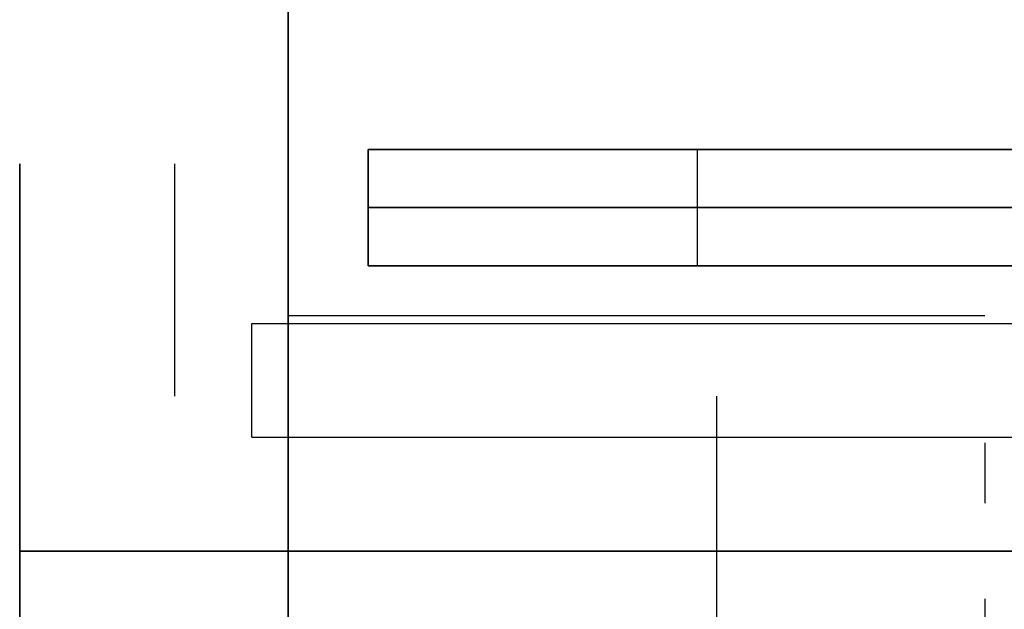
# Model space of a CAD drawing. Header units: millimetres. Extents: x -98 to 98, y -98 to 139.
# Tile 7 of 20: x -98 to -85, y 85 to 93. Entities that reach past the tile are written whole.
import ezdxf

# ---------------------------------------------------------------- set-up
doc = ezdxf.new("R2010")
doc.units = ezdxf.units.MM
doc.header["$MEASUREMENT"] = 0
doc.layers.add('Predefinito', color=5, linetype='Continuous')

# ---------------------------------------------------------------- blocks, each defined once
blk = doc.blocks.new('(#5995) Part5')
at = {"layer": 'Predefinito', "color": 9, "extrusion": (0, 1, 0)}
for points in [[(0, 7), (0.242, 6.996), (0.483, 6.983), (0.724, 6.962), (0.964, 6.933), (1.202, 6.896), (1.44, 6.85), (1.675, 6.797), (1.909, 6.735), (2.14, 6.665), (2.369, 6.587), (2.595, 6.501), (2.818, 6.408), (3.037, 6.307), (3.253, 6.198), (3.465, 6.082), (3.673, 5.959), (3.876, 5.829), (4.075, 5.691), (4.269, 5.547), (4.458, 5.397), (4.642, 5.24), (4.82, 5.076), (4.992, 4.907), (5.159, 4.732), (5.319, 4.551), (5.473, 4.364), (5.62, 4.173), (5.761, 3.976), (5.895, 3.775), (6.022, 3.57), (6.141, 3.36), (6.253, 3.146), (6.358, 2.928), (6.456, 2.707), (6.545, 2.482), (6.627, 2.255), (6.701, 2.025), (6.767, 1.792), (6.824, 1.558), (6.874, 1.321), (6.916, 1.083), (6.949, 0.844), (6.974, 0.603), (6.991, 0.362), (6.999, 0.121), (6.999, -0.121), (6.991, -0.362), (6.974, -0.603), (6.949, -0.844), (6.916, -1.083), (6.874, -1.321), (6.824, -1.558), (6.767, -1.792), (6.701, -2.025), (6.627, -2.255), (6.545, -2.482), (6.456, -2.707), (6.358, -2.928), (6.253, -3.146), (6.141, -3.36), (6.022, -3.57), (5.895, -3.775), (5.761, -3.976), (5.62, -4.173), (5.473, -4.364), (5.319, -4.551), (5.159, -4.732), (4.992, -4.907), (4.82, -5.076), (4.642, -5.24), (4.458, -5.397), (4.269, -5.547), (4.075, -5.691), (3.876, -5.829), (3.673, -5.959), (3.465, -6.082), (3.253, -6.198), (3.037, -6.307), (2.818, -6.408), (2.595, -6.501), (2.369, -6.587), (2.14, -6.665), (1.909, -6.735), (1.675, -6.797), (1.44, -6.85), (1.202, -6.896), (0.964, -6.933), (0.724, -6.962), (0.483, -6.983), (0.242, -6.996), (0, -7)], [(0, 3.1), (0.107, 3.098), (0.214, 3.093), (0.32, 3.083), (0.427, 3.07), (0.532, 3.054), (0.638, 3.034), (0.742, 3.01), (0.845, 2.983), (0.948, 2.952), (1.049, 2.917), (1.149, 2.879), (1.248, 2.838), (1.345, 2.793), (1.441, 2.745), (1.535, 2.694), (1.627, 2.639), (1.717, 2.581), (1.805, 2.52), (1.891, 2.457), (1.974, 2.39), (2.056, 2.32), (2.135, 2.248), (2.211, 2.173), (2.285, 2.095), (2.356, 2.015), (2.424, 1.933), (2.489, 1.848), (2.551, 1.761), (2.611, 1.672), (2.667, 1.581), (2.72, 1.488), (2.769, 1.393), (2.816, 1.297), (2.859, 1.199), (2.899, 1.099), (2.935, 0.999), (2.967, 0.897), (2.997, 0.794), (3.022, 0.69), (3.044, 0.585), (3.063, 0.48), (3.077, 0.374), (3.088, 0.267), (3.096, 0.16), (3.1, 0.054), (3.1, -0.054), (3.096, -0.16), (3.088, -0.267), (3.077, -0.374), (3.063, -0.48), (3.044, -0.585), (3.022, -0.69), (2.997, -0.794), (2.967, -0.897), (2.935, -0.999), (2.899, -1.099), (2.859, -1.199), (2.816, -1.297), (2.769, -1.393), (2.72, -1.488), (2.667, -1.581), (2.611, -1.672), (2.551, -1.761), (2.489, -1.848), (2.424, -1.933), (2.356, -2.015), (2.285, -2.095), (2.211, -2.173), (2.135, -2.248), (2.056, -2.32), (1.974, -2.39), (1.891, -2.457), (1.805, -2.52), (1.717, -2.581), (1.627, -2.639), (1.535, -2.694), (1.441, -2.745), (1.345, -2.793), (1.248, -2.838), (1.149, -2.879), (1.049, -2.917), (0.948, -2.952), (0.845, -2.983), (0.742, -3.01), (0.638, -3.034), (0.532, -3.054), (0.427, -3.07), (0.32, -3.083), (0.214, -3.093), (0.107, -3.098), (0, -3.1)], [(0, -7), (-0.242, -6.996), (-0.483, -6.983), (-0.724, -6.962), (-0.964, -6.933), (-1.202, -6.896), (-1.44, -6.85), (-1.675, -6.797), (-1.909, -6.735), (-2.14, -6.665), (-2.369, -6.587), (-2.595, -6.501), (-2.818, -6.408), (-3.037, -6.307), (-3.253, -6.198), (-3.465, -6.082), (-3.673, -5.959), (-3.876, -5.829), (-4.075, -5.691), (-4.269, -5.547), (-4.458, -5.397), (-4.642, -5.24), (-4.82, -5.076), (-4.992, -4.907), (-5.159, -4.732), (-5.319, -4.551), (-5.473, -4.364), (-5.62, -4.173), (-5.761, -3.976), (-5.895, -3.775), (-6.022, -3.57), (-6.141, -3.36), (-6.253, -3.146), (-6.358, -2.928), (-6.456, -2.707), (-6.545, -2.482), (-6.627, -2.255), (-6.701, -2.025), (-6.767, -1.792), (-6.824, -1.558), (-6.874, -1.321), (-6.916, -1.083), (-6.949, -0.844), (-6.974, -0.603), (-6.991, -0.362), (-6.999, -0.121), (-6.999, 0.121), (-6.991, 0.362), (-6.974, 0.603), (-6.949, 0.844), (-6.916, 1.083), (-6.874, 1.321), (-6.824, 1.558), (-6.767, 1.792), (-6.701, 2.025), (-6.627, 2.255), (-6.545, 2.482), (-6.456, 2.707), (-6.358, 2.928), (-6.253, 3.146), (-6.141, 3.36), (-6.022, 3.57), (-5.895, 3.775), (-5.761, 3.976), (-5.62, 4.173), (-5.473, 4.364), (-5.319, 4.551), (-5.159, 4.732), (-4.992, 4.907), (-4.82, 5.076), (-4.642, 5.24), (-4.458, 5.397), (-4.269, 5.547), (-4.075, 5.691), (-3.876, 5.829), (-3.673, 5.959), (-3.465, 6.082), (-3.253, 6.198), (-3.037, 6.307), (-2.818, 6.408), (-2.595, 6.501), (-2.369, 6.587), (-2.14, 6.665), (-1.909, 6.735), (-1.675, 6.797), (-1.44, 6.85), (-1.202, 6.896), (-0.964, 6.933), (-0.724, 6.962), (-0.483, 6.983), (-0.242, 6.996), (0, 7)], [(0, -3.1), (-0.107, -3.098), (-0.214, -3.093), (-0.32, -3.083), (-0.427, -3.07), (-0.532, -3.054), (-0.638, -3.034), (-0.742, -3.01), (-0.845, -2.983), (-0.948, -2.952), (-1.049, -2.917), (-1.149, -2.879), (-1.248, -2.838), (-1.345, -2.793), (-1.441, -2.745), (-1.535, -2.694), (-1.627, -2.639), (-1.717, -2.581), (-1.805, -2.52), (-1.891, -2.457), (-1.974, -2.39), (-2.056, -2.32), (-2.135, -2.248), (-2.211, -2.173), (-2.285, -2.095), (-2.356, -2.015), (-2.424, -1.933), (-2.489, -1.848), (-2.551, -1.761), (-2.611, -1.672), (-2.667, -1.581), (-2.72, -1.488), (-2.769, -1.393), (-2.816, -1.297), (-2.859, -1.199), (-2.899, -1.099), (-2.935, -0.999), (-2.967, -0.897), (-2.997, -0.794), (-3.022, -0.69), (-3.044, -0.585), (-3.063, -0.48), (-3.077, -0.374), (-3.088, -0.267), (-3.096, -0.16), (-3.1, -0.054), (-3.1, 0.054), (-3.096, 0.16), (-3.088, 0.267), (-3.077, 0.374), (-3.063, 0.48), (-3.044, 0.585), (-3.022, 0.69), (-2.997, 0.794), (-2.967, 0.897), (-2.935, 0.999), (-2.899, 1.099), (-2.859, 1.199), (-2.816, 1.297), (-2.769, 1.393), (-2.72, 1.488), (-2.667, 1.581), (-2.611, 1.672), (-2.551, 1.761), (-2.489, 1.848), (-2.424, 1.933), (-2.356, 2.015), (-2.285, 2.095), (-2.211, 2.173), (-2.135, 2.248), (-2.056, 2.32), (-1.974, 2.39), (-1.891, 2.457), (-1.805, 2.52), (-1.717, 2.581), (-1.627, 2.639), (-1.535, 2.694), (-1.441, 2.745), (-1.345, 2.793), (-1.248, 2.838), (-1.149, 2.879), (-1.049, 2.917), (-0.948, 2.952), (-0.845, 2.983), (-0.742, 3.01), (-0.638, 3.034), (-0.532, 3.054), (-0.427, 3.07), (-0.32, 3.083), (-0.214, 3.093), (-0.107, 3.098), (0, 3.1)], [(0, 7), (0.242, 6.996), (0.483, 6.983), (0.724, 6.962), (0.964, 6.933), (1.202, 6.896), (1.44, 6.85), (1.675, 6.797), (1.909, 6.735), (2.14, 6.665), (2.369, 6.587), (2.595, 6.501), (2.818, 6.408), (3.037, 6.307), (3.253, 6.198), (3.465, 6.082), (3.673, 5.959), (3.876, 5.829), (4.075, 5.691), (4.269, 5.547), (4.458, 5.397), (4.642, 5.24), (4.82, 5.076), (4.992, 4.907), (5.159, 4.732), (5.319, 4.551), (5.473, 4.364), (5.62, 4.173), (5.761, 3.976), (5.895, 3.775), (6.022, 3.57), (6.141, 3.36), (6.253, 3.146), (6.358, 2.928), (6.456, 2.707), (6.545, 2.482), (6.627, 2.255), (6.701, 2.025), (6.767, 1.792), (6.824, 1.558), (6.874, 1.321), (6.916, 1.083), (6.949, 0.844), (6.974, 0.603), (6.991, 0.362), (6.999, 0.121), (6.999, -0.121), (6.991, -0.362), (6.974, -0.603), (6.949, -0.844), (6.916, -1.083), (6.874, -1.321), (6.824, -1.558), (6.767, -1.792), (6.701, -2.025), (6.627, -2.255), (6.545, -2.482), (6.456, -2.707), (6.358, -2.928), (6.253, -3.146), (6.141, -3.36), (6.022, -3.57), (5.895, -3.775), (5.761, -3.976), (5.62, -4.173), (5.473, -4.364), (5.319, -4.551), (5.159, -4.732), (4.992, -4.907), (4.82, -5.076), (4.642, -5.24), (4.458, -5.397), (4.269, -5.547), (4.075, -5.691), (3.876, -5.829), (3.673, -5.959), (3.465, -6.082), (3.253, -6.198), (3.037, -6.307), (2.818, -6.408), (2.595, -6.501), (2.369, -6.587), (2.14, -6.665), (1.909, -6.735), (1.675, -6.797), (1.44, -6.85), (1.202, -6.896), (0.964, -6.933), (0.724, -6.962), (0.483, -6.983), (0.242, -6.996), (0, -7)], [(0, 3.1), (0.107, 3.098), (0.214, 3.093), (0.32, 3.083), (0.427, 3.07), (0.532, 3.054), (0.638, 3.034), (0.742, 3.01), (0.845, 2.983), (0.948, 2.952), (1.049, 2.917), (1.149, 2.879), (1.248, 2.838), (1.345, 2.793), (1.441, 2.745), (1.535, 2.694), (1.627, 2.639), (1.717, 2.581), (1.805, 2.52), (1.891, 2.457), (1.974, 2.39), (2.056, 2.32), (2.135, 2.248), (2.211, 2.173), (2.285, 2.095), (2.356, 2.015), (2.424, 1.933), (2.489, 1.848), (2.551, 1.761), (2.611, 1.672), (2.667, 1.581), (2.72, 1.488), (2.769, 1.393), (2.816, 1.297), (2.859, 1.199), (2.899, 1.099), (2.935, 0.999), (2.967, 0.897), (2.997, 0.794), (3.022, 0.69), (3.044, 0.585), (3.063, 0.48), (3.077, 0.374), (3.088, 0.267), (3.096, 0.16), (3.1, 0.054), (3.1, -0.054), (3.096, -0.16), (3.088, -0.267), (3.077, -0.374), (3.063, -0.48), (3.044, -0.585), (3.022, -0.69), (2.997, -0.794), (2.967, -0.897), (2.935, -0.999), (2.899, -1.099), (2.859, -1.199), (2.816, -1.297), (2.769, -1.393), (2.72, -1.488), (2.667, -1.581), (2.611, -1.672), (2.551, -1.761), (2.489, -1.848), (2.424, -1.933), (2.356, -2.015), (2.285, -2.095), (2.211, -2.173), (2.135, -2.248), (2.056, -2.32), (1.974, -2.39), (1.891, -2.457), (1.805, -2.52), (1.717, -2.581), (1.627, -2.639), (1.535, -2.694), (1.441, -2.745), (1.345, -2.793), (1.248, -2.838), (1.149, -2.879), (1.049, -2.917), (0.948, -2.952), (0.845, -2.983), (0.742, -3.01), (0.638, -3.034), (0.532, -3.054), (0.427, -3.07), (0.32, -3.083), (0.214, -3.093), (0.107, -3.098), (0, -3.1)], [(0, -7), (-0.242, -6.996), (-0.483, -6.983), (-0.724, -6.962), (-0.964, -6.933), (-1.202, -6.896), (-1.44, -6.85), (-1.675, -6.797), (-1.909, -6.735), (-2.14, -6.665), (-2.369, -6.587), (-2.595, -6.501), (-2.818, -6.408), (-3.037, -6.307), (-3.253, -6.198), (-3.465, -6.082), (-3.673, -5.959), (-3.876, -5.829), (-4.075, -5.691), (-4.269, -5.547), (-4.458, -5.397), (-4.642, -5.24), (-4.82, -5.076), (-4.992, -4.907), (-5.159, -4.732), (-5.319, -4.551), (-5.473, -4.364), (-5.62, -4.173), (-5.761, -3.976), (-5.895, -3.775), (-6.022, -3.57), (-6.141, -3.36), (-6.253, -3.146), (-6.358, -2.928), (-6.456, -2.707), (-6.545, -2.482), (-6.627, -2.255), (-6.701, -2.025), (-6.767, -1.792), (-6.824, -1.558), (-6.874, -1.321), (-6.916, -1.083), (-6.949, -0.844), (-6.974, -0.603), (-6.991, -0.362), (-6.999, -0.121), (-6.999, 0.121), (-6.991, 0.362), (-6.974, 0.603), (-6.949, 0.844), (-6.916, 1.083), (-6.874, 1.321), (-6.824, 1.558), (-6.767, 1.792), (-6.701, 2.025), (-6.627, 2.255), (-6.545, 2.482), (-6.456, 2.707), (-6.358, 2.928), (-6.253, 3.146), (-6.141, 3.36), (-6.022, 3.57), (-5.895, 3.775), (-5.761, 3.976), (-5.62, 4.173), (-5.473, 4.364), (-5.319, 4.551), (-5.159, 4.732), (-4.992, 4.907), (-4.82, 5.076), (-4.642, 5.24), (-4.458, 5.397), (-4.269, 5.547), (-4.075, 5.691), (-3.876, 5.829), (-3.673, 5.959), (-3.465, 6.082), (-3.253, 6.198), (-3.037, 6.307), (-2.818, 6.408), (-2.595, 6.501), (-2.369, 6.587), (-2.14, 6.665), (-1.909, 6.735), (-1.675, 6.797), (-1.44, 6.85), (-1.202, 6.896), (-0.964, 6.933), (-0.724, 6.962), (-0.483, 6.983), (-0.242, 6.996), (0, 7)], [(0, -3.1), (-0.107, -3.098), (-0.214, -3.093), (-0.32, -3.083), (-0.427, -3.07), (-0.532, -3.054), (-0.638, -3.034), (-0.742, -3.01), (-0.845, -2.983), (-0.948, -2.952), (-1.049, -2.917), (-1.149, -2.879), (-1.248, -2.838), (-1.345, -2.793), (-1.441, -2.745), (-1.535, -2.694), (-1.627, -2.639), (-1.717, -2.581), (-1.805, -2.52), (-1.891, -2.457), (-1.974, -2.39), (-2.056, -2.32), (-2.135, -2.248), (-2.211, -2.173), (-2.285, -2.095), (-2.356, -2.015), (-2.424, -1.933), (-2.489, -1.848), (-2.551, -1.761), (-2.611, -1.672), (-2.667, -1.581), (-2.72, -1.488), (-2.769, -1.393), (-2.816, -1.297), (-2.859, -1.199), (-2.899, -1.099), (-2.935, -0.999), (-2.967, -0.897), (-2.997, -0.794), (-3.022, -0.69), (-3.044, -0.585), (-3.063, -0.48), (-3.077, -0.374), (-3.088, -0.267), (-3.096, -0.16), (-3.1, -0.054), (-3.1, 0.054), (-3.096, 0.16), (-3.088, 0.267), (-3.077, 0.374), (-3.063, 0.48), (-3.044, 0.585), (-3.022, 0.69), (-2.997, 0.794), (-2.967, 0.897), (-2.935, 0.999), (-2.899, 1.099), (-2.859, 1.199), (-2.816, 1.297), (-2.769, 1.393), (-2.72, 1.488), (-2.667, 1.581), (-2.611, 1.672), (-2.551, 1.761), (-2.489, 1.848), (-2.424, 1.933), (-2.356, 2.015), (-2.285, 2.095), (-2.211, 2.173), (-2.135, 2.248), (-2.056, 2.32), (-1.974, 2.39), (-1.891, 2.457), (-1.805, 2.52), (-1.717, 2.581), (-1.627, 2.639), (-1.535, 2.694), (-1.441, 2.745), (-1.345, 2.793), (-1.248, 2.838), (-1.149, 2.879), (-1.049, 2.917), (-0.948, 2.952), (-0.845, 2.983), (-0.742, 3.01), (-0.638, 3.034), (-0.532, 3.054), (-0.427, 3.07), (-0.32, 3.083), (-0.214, 3.093), (-0.107, 3.098), (0, 3.1)]]:
    blk.add_lwpolyline(points, dxfattribs=at)
at = {"layer": 'Predefinito', "color": 9}
for points in [[(-3.1, 9), (-3.1, 0)], [(0, 0), (0, 9)], [(0, 9), (0, 0)], [(0, 0), (0, 9)], [(-7, 0), (-3.1, 0)]]:
    blk.add_lwpolyline(points, dxfattribs=at)
at = {"layer": 'Predefinito', "color": 9, "extrusion": (1, 0, 0)}
for points in [[(9, -7), (9, -3.1)], [(9, 3.1), (9, 7)], [(0, -7), (0, -3.1)], [(0, 3.1), (0, 7)]]:
    blk.add_lwpolyline(points, dxfattribs=at)
blk = doc.blocks.new('(#1397) Part4')
at = {"layer": 'Predefinito', "color": 9, "extrusion": (1, 0, 0)}
for points in [[(0, 74.037), (0, -105.963)], [(-0.75, -105.963), (-0.75, 74.037)], [(-1.5, -105.963), (-1.5, 74.037)]]:
    blk.add_lwpolyline(points, dxfattribs=at)
at = {"layer": 'Predefinito', "color": 9}
for points in [[(-93.5, 0), (-93.5, -1.5)], [(-93.5, -1.5), (-93.5, 0)], [(-93.5, 0), (-85, 0)], [(93.5, 0), (-93.5, 0)], [(-93.5, 0), (93.5, 0)], [(-93.5, -1.5), (-93.5, 0)], [(-89.25, -1.5), (-89.25, 0)], [(-85, -0.75), (-93.5, -0.75)], [(-93.5, -0.75), (93.5, -0.75)], [(-85, -1.5), (-93.5, -1.5)], [(-93.5, -1.5), (93.5, -1.5)]]:
    blk.add_lwpolyline(points, dxfattribs=at)
blk = doc.blocks.new('(#2031) Part10')
at = {"layer": 'Predefinito', "color": 9, "extrusion": (1, 0, 0)}
for points in [[(9.5, 92.5), (9.5, -93.5)], [(9.5, -93.5), (9.5, 92.5)], [(9.5, 92.5), (9.5, -93.5)], [(5, -93.5), (5, 92.5)], [(5, -93.5), (5, 92.5)], [(0.5, -93.5), (0.5, 92.5)], [(0.5, -93.5), (0.5, 92.5)], [(0, 92.5), (0, -93.5)], [(-1, 92.5), (-1, -93.5)]]:
    blk.add_lwpolyline(points, dxfattribs=at)
blk = doc.blocks.new('(#5823) Part6')
at = {"layer": 'Predefinito', "color": 9, "extrusion": (1, 0, 0)}
for points in [[(0, -3), (0.104, -2.998), (0.207, -2.993), (0.31, -2.984), (0.413, -2.971), (0.515, -2.955), (0.617, -2.936), (0.718, -2.913), (0.818, -2.886), (0.917, -2.856), (1.015, -2.823), (1.112, -2.786), (1.208, -2.746), (1.302, -2.703), (1.394, -2.656), (1.485, -2.607), (1.574, -2.554), (1.661, -2.498), (1.747, -2.439), (1.83, -2.377), (1.911, -2.313), (1.989, -2.246), (2.066, -2.176), (2.14, -2.103), (2.211, -2.028), (2.28, -1.95), (2.345, -1.87), (2.409, -1.788), (2.469, -1.704), (2.526, -1.618), (2.581, -1.53), (2.632, -1.44), (2.68, -1.348), (2.725, -1.255), (2.767, -1.16), (2.805, -1.064), (2.84, -0.966), (2.872, -0.868), (2.9, -0.768), (2.925, -0.668), (2.946, -0.566), (2.964, -0.464), (2.978, -0.362), (2.989, -0.259), (2.996, -0.155), (3, -0.052), (3, 0.052), (2.996, 0.155), (2.989, 0.259), (2.978, 0.362), (2.964, 0.464), (2.946, 0.566), (2.925, 0.668), (2.9, 0.768), (2.872, 0.868), (2.84, 0.966), (2.805, 1.064), (2.767, 1.16), (2.725, 1.255), (2.68, 1.348), (2.632, 1.44), (2.581, 1.53), (2.526, 1.618), (2.469, 1.704), (2.409, 1.788), (2.345, 1.87), (2.28, 1.95), (2.211, 2.028), (2.14, 2.103), (2.066, 2.176), (1.989, 2.246), (1.911, 2.313), (1.83, 2.377), (1.747, 2.439), (1.661, 2.498), (1.574, 2.554), (1.485, 2.607), (1.394, 2.656), (1.302, 2.703), (1.208, 2.746), (1.112, 2.786), (1.015, 2.823), (0.917, 2.856), (0.818, 2.886), (0.718, 2.913), (0.617, 2.936), (0.515, 2.955), (0.413, 2.971), (0.31, 2.984), (0.207, 2.993), (0.104, 2.998), (0, 3)], [(0, 1.5), (0.033, 1.5), (0.067, 1.499), (0.101, 1.497), (0.135, 1.494), (0.169, 1.49), (0.204, 1.486), (0.238, 1.481), (0.273, 1.475), (0.308, 1.468), (0.343, 1.46), (0.378, 1.452), (0.413, 1.442), (0.448, 1.432), (0.483, 1.42), (0.517, 1.408), (0.552, 1.395), (0.587, 1.381), (0.621, 1.365), (0.655, 1.349), (0.689, 1.332), (0.722, 1.315), (0.756, 1.296), (0.788, 1.276), (0.821, 1.255), (0.853, 1.234), (0.884, 1.212), (0.915, 1.189), (0.945, 1.165), (0.975, 1.14), (1.004, 1.114), (1.033, 1.088), (1.061, 1.061), (1.088, 1.033), (1.114, 1.004), (1.14, 0.975), (1.165, 0.945), (1.189, 0.915), (1.212, 0.884), (1.234, 0.853), (1.255, 0.821), (1.276, 0.788), (1.296, 0.756), (1.315, 0.722), (1.332, 0.689), (1.349, 0.655), (1.365, 0.621), (1.381, 0.587), (1.395, 0.552), (1.408, 0.517), (1.42, 0.483), (1.432, 0.448), (1.442, 0.413), (1.452, 0.378), (1.46, 0.343), (1.468, 0.308), (1.475, 0.273), (1.481, 0.238), (1.486, 0.204), (1.49, 0.169), (1.494, 0.135), (1.497, 0.101), (1.499, 0.067), (1.5, 0.033), (1.5, 0), (1.5, -0.033), (1.499, -0.067), (1.497, -0.101), (1.494, -0.135), (1.49, -0.169), (1.486, -0.204), (1.481, -0.238), (1.475, -0.273), (1.468, -0.308), (1.46, -0.343), (1.452, -0.378), (1.442, -0.413), (1.432, -0.448), (1.42, -0.483), (1.408, -0.517), (1.395, -0.552), (1.381, -0.587), (1.365, -0.621), (1.349, -0.655), (1.332, -0.689), (1.315, -0.722), (1.296, -0.756), (1.276, -0.788), (1.255, -0.821), (1.234, -0.853), (1.212, -0.884), (1.189, -0.915), (1.165, -0.945), (1.14, -0.975), (1.114, -1.004), (1.088, -1.033), (1.061, -1.061), (1.033, -1.088), (1.004, -1.114), (0.975, -1.14), (0.945, -1.165), (0.915, -1.189), (0.884, -1.212), (0.853, -1.234), (0.821, -1.255), (0.788, -1.276), (0.756, -1.296), (0.722, -1.315), (0.689, -1.332), (0.655, -1.349), (0.621, -1.365), (0.587, -1.381), (0.552, -1.395), (0.517, -1.408), (0.483, -1.42), (0.448, -1.432), (0.413, -1.442), (0.378, -1.452), (0.343, -1.46), (0.308, -1.468), (0.273, -1.475), (0.238, -1.481), (0.204, -1.486), (0.169, -1.49), (0.135, -1.494), (0.101, -1.497), (0.067, -1.499), (0.033, -1.5), (0, -1.5)], [(0, 1.5), (-0.052, 1.499), (-0.103, 1.496), (-0.155, 1.492), (-0.206, 1.486), (-0.258, 1.478), (-0.308, 1.468), (-0.359, 1.456), (-0.409, 1.443), (-0.459, 1.428), (-0.508, 1.411), (-0.556, 1.393), (-0.604, 1.373), (-0.651, 1.351), (-0.697, 1.328), (-0.743, 1.303), (-0.787, 1.277), (-0.831, 1.249), (-0.873, 1.22), (-0.915, 1.189), (-0.955, 1.156), (-0.995, 1.123), (-1.033, 1.088), (-1.07, 1.051), (-1.105, 1.014), (-1.14, 0.975), (-1.173, 0.935), (-1.204, 0.894), (-1.234, 0.852), (-1.263, 0.809), (-1.29, 0.765), (-1.316, 0.72), (-1.34, 0.674), (-1.362, 0.627), (-1.383, 0.58), (-1.403, 0.532), (-1.42, 0.483), (-1.436, 0.434), (-1.45, 0.384), (-1.462, 0.334), (-1.473, 0.283), (-1.482, 0.232), (-1.489, 0.181), (-1.494, 0.129), (-1.498, 0.078), (-1.5, 0.026), (-1.5, -0.026), (-1.498, -0.078), (-1.494, -0.129), (-1.489, -0.181), (-1.482, -0.232), (-1.473, -0.283), (-1.462, -0.334), (-1.45, -0.384), (-1.436, -0.434), (-1.42, -0.483), (-1.403, -0.532), (-1.383, -0.58), (-1.362, -0.627), (-1.34, -0.674), (-1.316, -0.72), (-1.29, -0.765), (-1.263, -0.809), (-1.234, -0.852), (-1.204, -0.894), (-1.173, -0.935), (-1.14, -0.975), (-1.105, -1.014), (-1.07, -1.051), (-1.033, -1.088), (-0.995, -1.123), (-0.955, -1.156), (-0.915, -1.189), (-0.873, -1.22), (-0.831, -1.249), (-0.787, -1.277), (-0.743, -1.303), (-0.697, -1.328), (-0.651, -1.351), (-0.604, -1.373), (-0.556, -1.393), (-0.508, -1.411), (-0.459, -1.428), (-0.409, -1.443), (-0.359, -1.456), (-0.308, -1.468), (-0.258, -1.478), (-0.206, -1.486), (-0.155, -1.492), (-0.103, -1.496), (-0.052, -1.499), (0, -1.5)], [(0, 3), (-0.067, 2.999), (-0.134, 2.997), (-0.201, 2.993), (-0.27, 2.988), (-0.338, 2.981), (-0.407, 2.972), (-0.476, 2.962), (-0.546, 2.95), (-0.616, 2.936), (-0.686, 2.921), (-0.755, 2.903), (-0.825, 2.884), (-0.895, 2.863), (-0.965, 2.84), (-1.035, 2.816), (-1.104, 2.789), (-1.173, 2.761), (-1.242, 2.731), (-1.31, 2.699), (-1.378, 2.665), (-1.445, 2.629), (-1.511, 2.592), (-1.577, 2.552), (-1.642, 2.511), (-1.705, 2.468), (-1.768, 2.423), (-1.83, 2.377), (-1.891, 2.329), (-1.95, 2.279), (-2.009, 2.228), (-2.066, 2.176), (-2.121, 2.121), (-2.176, 2.066), (-2.228, 2.009), (-2.279, 1.95), (-2.329, 1.891), (-2.377, 1.83), (-2.423, 1.768), (-2.468, 1.705), (-2.511, 1.642), (-2.552, 1.577), (-2.592, 1.511), (-2.629, 1.445), (-2.665, 1.378), (-2.699, 1.31), (-2.731, 1.242), (-2.761, 1.173), (-2.789, 1.104), (-2.816, 1.035), (-2.84, 0.965), (-2.863, 0.895), (-2.884, 0.825), (-2.903, 0.755), (-2.921, 0.686), (-2.936, 0.616), (-2.95, 0.546), (-2.962, 0.476), (-2.972, 0.407), (-2.981, 0.338), (-2.988, 0.27), (-2.993, 0.201), (-2.997, 0.134), (-2.999, 0.067), (-3, 0), (-2.999, -0.067), (-2.997, -0.134), (-2.993, -0.201), (-2.988, -0.27), (-2.981, -0.338), (-2.972, -0.407), (-2.962, -0.476), (-2.95, -0.546), (-2.936, -0.616), (-2.921, -0.686), (-2.903, -0.755), (-2.884, -0.825), (-2.863, -0.895), (-2.84, -0.965), (-2.816, -1.035), (-2.789, -1.104), (-2.761, -1.173), (-2.731, -1.242), (-2.699, -1.31), (-2.665, -1.378), (-2.629, -1.445), (-2.592, -1.511), (-2.552, -1.577), (-2.511, -1.642), (-2.468, -1.705), (-2.423, -1.768), (-2.377, -1.83), (-2.329, -1.891), (-2.279, -1.95), (-2.228, -2.009), (-2.176, -2.066), (-2.121, -2.121), (-2.066, -2.176), (-2.009, -2.228), (-1.95, -2.279), (-1.891, -2.329), (-1.83, -2.377), (-1.768, -2.423), (-1.705, -2.468), (-1.642, -2.511), (-1.577, -2.552), (-1.511, -2.592), (-1.445, -2.629), (-1.378, -2.665), (-1.31, -2.699), (-1.242, -2.731), (-1.173, -2.761), (-1.104, -2.789), (-1.035, -2.816), (-0.965, -2.84), (-0.895, -2.863), (-0.825, -2.884), (-0.755, -2.903), (-0.686, -2.921), (-0.616, -2.936), (-0.546, -2.95), (-0.476, -2.962), (-0.407, -2.972), (-0.338, -2.981), (-0.27, -2.988), (-0.201, -2.993), (-0.134, -2.997), (-0.067, -2.999), (0, -3)], [(0, 3), (0, 1.5)], [(0, -1.5), (0, -3)]]:
    blk.add_lwpolyline(points, dxfattribs=at)
at = {"layer": 'Predefinito', "color": 9}
for points in [[(-95, 3), (95, 3)], [(-95, 1.5), (-95, 3)], [(-95, 1.5), (95, 1.5)], [(95, 0), (-95, 0)], [(-95, 0), (95, 0)], [(-95, 0), (95, 0)], [(95, 0), (-95, 0)]]:
    blk.add_lwpolyline(points, dxfattribs=at)
blk = doc.blocks.new('(#2679) Part9')
at = {"layer": 'Predefinito', "color": 9, "extrusion": (0, 1, 0)}
for points in [[(0, 2), (0.069, 1.999), (0.138, 1.995), (0.207, 1.989), (0.275, 1.981), (0.344, 1.97), (0.411, 1.957), (0.479, 1.942), (0.545, 1.924), (0.611, 1.904), (0.677, 1.882), (0.741, 1.858), (0.805, 1.831), (0.868, 1.802), (0.929, 1.771), (0.99, 1.738), (1.049, 1.703), (1.108, 1.665), (1.164, 1.626), (1.22, 1.585), (1.274, 1.542), (1.326, 1.497), (1.377, 1.45), (1.426, 1.402), (1.474, 1.352), (1.52, 1.3), (1.564, 1.247), (1.606, 1.192), (1.646, 1.136), (1.684, 1.079), (1.72, 1.02), (1.755, 0.96), (1.787, 0.899), (1.817, 0.837), (1.844, 0.773), (1.87, 0.709), (1.893, 0.644), (1.915, 0.579), (1.933, 0.512), (1.95, 0.445), (1.964, 0.377), (1.976, 0.309), (1.985, 0.241), (1.993, 0.172), (1.997, 0.104), (2, 0.035), (2, -0.035), (1.997, -0.104), (1.993, -0.172), (1.985, -0.241), (1.976, -0.309), (1.964, -0.377), (1.95, -0.445), (1.933, -0.512), (1.915, -0.579), (1.893, -0.644), (1.87, -0.709), (1.844, -0.773), (1.817, -0.837), (1.787, -0.899), (1.755, -0.96), (1.72, -1.02), (1.684, -1.079), (1.646, -1.136), (1.606, -1.192), (1.564, -1.247), (1.52, -1.3), (1.474, -1.352), (1.426, -1.402), (1.377, -1.45), (1.326, -1.497), (1.274, -1.542), (1.22, -1.585), (1.164, -1.626), (1.108, -1.665), (1.049, -1.703), (0.99, -1.738), (0.929, -1.771), (0.868, -1.802), (0.805, -1.831), (0.741, -1.858), (0.677, -1.882), (0.611, -1.904), (0.545, -1.924), (0.479, -1.942), (0.411, -1.957), (0.344, -1.97), (0.275, -1.981), (0.207, -1.989), (0.138, -1.995), (0.069, -1.999), (0, -2)], [(0, -2), (-0.069, -1.999), (-0.138, -1.995), (-0.207, -1.989), (-0.275, -1.981), (-0.344, -1.97), (-0.411, -1.957), (-0.479, -1.942), (-0.545, -1.924), (-0.611, -1.904), (-0.677, -1.882), (-0.741, -1.858), (-0.805, -1.831), (-0.868, -1.802), (-0.929, -1.771), (-0.99, -1.738), (-1.049, -1.703), (-1.108, -1.665), (-1.164, -1.626), (-1.22, -1.585), (-1.274, -1.542), (-1.326, -1.497), (-1.377, -1.45), (-1.426, -1.402), (-1.474, -1.352), (-1.52, -1.3), (-1.564, -1.247), (-1.606, -1.192), (-1.646, -1.136), (-1.684, -1.079), (-1.72, -1.02), (-1.755, -0.96), (-1.787, -0.899), (-1.817, -0.837), (-1.844, -0.773), (-1.87, -0.709), (-1.893, -0.644), (-1.915, -0.579), (-1.933, -0.512), (-1.95, -0.445), (-1.964, -0.377), (-1.976, -0.309), (-1.985, -0.241), (-1.993, -0.172), (-1.997, -0.104), (-2, -0.035), (-2, 0.035), (-1.997, 0.104), (-1.993, 0.172), (-1.985, 0.241), (-1.976, 0.309), (-1.964, 0.377), (-1.95, 0.445), (-1.933, 0.512), (-1.915, 0.579), (-1.893, 0.644), (-1.87, 0.709), (-1.844, 0.773), (-1.817, 0.837), (-1.787, 0.899), (-1.755, 0.96), (-1.72, 1.02), (-1.684, 1.079), (-1.646, 1.136), (-1.606, 1.192), (-1.564, 1.247), (-1.52, 1.3), (-1.474, 1.352), (-1.426, 1.402), (-1.377, 1.45), (-1.326, 1.497), (-1.274, 1.542), (-1.22, 1.585), (-1.164, 1.626), (-1.108, 1.665), (-1.049, 1.703), (-0.99, 1.738), (-0.929, 1.771), (-0.868, 1.802), (-0.805, 1.831), (-0.741, 1.858), (-0.677, 1.882), (-0.611, 1.904), (-0.545, 1.924), (-0.479, 1.942), (-0.411, 1.957), (-0.344, 1.97), (-0.275, 1.981), (-0.207, 1.989), (-0.138, 1.995), (-0.069, 1.999), (0, 2)], [(0, 2), (0.069, 1.999), (0.138, 1.995), (0.207, 1.989), (0.275, 1.981), (0.344, 1.97), (0.411, 1.957), (0.479, 1.942), (0.545, 1.924), (0.611, 1.904), (0.677, 1.882), (0.741, 1.858), (0.805, 1.831), (0.868, 1.802), (0.929, 1.771), (0.99, 1.738), (1.049, 1.703), (1.108, 1.665), (1.164, 1.626), (1.22, 1.585), (1.274, 1.542), (1.326, 1.497), (1.377, 1.45), (1.426, 1.402), (1.474, 1.352), (1.52, 1.3), (1.564, 1.247), (1.606, 1.192), (1.646, 1.136), (1.684, 1.079), (1.72, 1.02), (1.755, 0.96), (1.787, 0.899), (1.817, 0.837), (1.844, 0.773), (1.87, 0.709), (1.893, 0.644), (1.915, 0.579), (1.933, 0.512), (1.95, 0.445), (1.964, 0.377), (1.976, 0.309), (1.985, 0.241), (1.993, 0.172), (1.997, 0.104), (2, 0.035), (2, -0.035), (1.997, -0.104), (1.993, -0.172), (1.985, -0.241), (1.976, -0.309), (1.964, -0.377), (1.95, -0.445), (1.933, -0.512), (1.915, -0.579), (1.893, -0.644), (1.87, -0.709), (1.844, -0.773), (1.817, -0.837), (1.787, -0.899), (1.755, -0.96), (1.72, -1.02), (1.684, -1.079), (1.646, -1.136), (1.606, -1.192), (1.564, -1.247), (1.52, -1.3), (1.474, -1.352), (1.426, -1.402), (1.377, -1.45), (1.326, -1.497), (1.274, -1.542), (1.22, -1.585), (1.164, -1.626), (1.108, -1.665), (1.049, -1.703), (0.99, -1.738), (0.929, -1.771), (0.868, -1.802), (0.805, -1.831), (0.741, -1.858), (0.677, -1.882), (0.611, -1.904), (0.545, -1.924), (0.479, -1.942), (0.411, -1.957), (0.344, -1.97), (0.275, -1.981), (0.207, -1.989), (0.138, -1.995), (0.069, -1.999), (0, -2)], [(0, -2), (-0.069, -1.999), (-0.138, -1.995), (-0.207, -1.989), (-0.275, -1.981), (-0.344, -1.97), (-0.411, -1.957), (-0.479, -1.942), (-0.545, -1.924), (-0.611, -1.904), (-0.677, -1.882), (-0.741, -1.858), (-0.805, -1.831), (-0.868, -1.802), (-0.929, -1.771), (-0.99, -1.738), (-1.049, -1.703), (-1.108, -1.665), (-1.164, -1.626), (-1.22, -1.585), (-1.274, -1.542), (-1.326, -1.497), (-1.377, -1.45), (-1.426, -1.402), (-1.474, -1.352), (-1.52, -1.3), (-1.564, -1.247), (-1.606, -1.192), (-1.646, -1.136), (-1.684, -1.079), (-1.72, -1.02), (-1.755, -0.96), (-1.787, -0.899), (-1.817, -0.837), (-1.844, -0.773), (-1.87, -0.709), (-1.893, -0.644), (-1.915, -0.579), (-1.933, -0.512), (-1.95, -0.445), (-1.964, -0.377), (-1.976, -0.309), (-1.985, -0.241), (-1.993, -0.172), (-1.997, -0.104), (-2, -0.035), (-2, 0.035), (-1.997, 0.104), (-1.993, 0.172), (-1.985, 0.241), (-1.976, 0.309), (-1.964, 0.377), (-1.95, 0.445), (-1.933, 0.512), (-1.915, 0.579), (-1.893, 0.644), (-1.87, 0.709), (-1.844, 0.773), (-1.817, 0.837), (-1.787, 0.899), (-1.755, 0.96), (-1.72, 1.02), (-1.684, 1.079), (-1.646, 1.136), (-1.606, 1.192), (-1.564, 1.247), (-1.52, 1.3), (-1.474, 1.352), (-1.426, 1.402), (-1.377, 1.45), (-1.326, 1.497), (-1.274, 1.542), (-1.22, 1.585), (-1.164, 1.626), (-1.108, 1.665), (-1.049, 1.703), (-0.99, 1.738), (-0.929, 1.771), (-0.868, 1.802), (-0.805, 1.831), (-0.741, 1.858), (-0.677, 1.882), (-0.611, 1.904), (-0.545, 1.924), (-0.479, 1.942), (-0.411, 1.957), (-0.344, 1.97), (-0.275, 1.981), (-0.207, 1.989), (-0.138, 1.995), (-0.069, 1.999), (0, 2)], [(0, 5), (0.173, 4.997), (0.345, 4.988), (0.517, 4.973), (0.688, 4.952), (0.859, 4.926), (1.028, 4.893), (1.197, 4.855), (1.363, 4.811), (1.529, 4.761), (1.692, 4.705), (1.853, 4.644), (2.013, 4.577), (2.169, 4.505), (2.324, 4.427), (2.475, 4.344), (2.624, 4.256), (2.769, 4.163), (2.911, 4.065), (3.05, 3.962), (3.184, 3.855), (3.316, 3.743), (3.443, 3.626), (3.566, 3.505), (3.685, 3.38), (3.799, 3.251), (3.909, 3.117), (4.014, 2.981), (4.115, 2.84), (4.211, 2.697), (4.301, 2.55), (4.387, 2.4), (4.467, 2.247), (4.542, 2.091), (4.611, 1.933), (4.675, 1.773), (4.733, 1.611), (4.786, 1.446), (4.833, 1.28), (4.875, 1.113), (4.91, 0.944), (4.94, 0.774), (4.964, 0.603), (4.981, 0.431), (4.993, 0.259), (4.999, 0.086), (4.999, -0.086), (4.993, -0.259), (4.981, -0.431), (4.964, -0.603), (4.94, -0.774), (4.91, -0.944), (4.875, -1.113), (4.833, -1.28), (4.786, -1.446), (4.733, -1.611), (4.675, -1.773), (4.611, -1.933), (4.542, -2.091), (4.467, -2.247), (4.387, -2.4), (4.301, -2.55), (4.211, -2.697), (4.115, -2.84), (4.014, -2.981), (3.909, -3.117), (3.799, -3.251), (3.685, -3.38), (3.566, -3.505), (3.443, -3.626), (3.316, -3.743), (3.184, -3.855), (3.05, -3.962), (2.911, -4.065), (2.769, -4.163), (2.624, -4.256), (2.475, -4.344), (2.324, -4.427), (2.169, -4.505), (2.013, -4.577), (1.853, -4.644), (1.692, -4.705), (1.529, -4.761), (1.363, -4.811), (1.197, -4.855), (1.028, -4.893), (0.859, -4.926), (0.688, -4.952), (0.517, -4.973), (0.345, -4.988), (0.173, -4.997), (0, -5)], [(0, 2), (0.044, 2), (0.089, 1.998), (0.134, 1.995), (0.18, 1.992), (0.225, 1.987), (0.271, 1.982), (0.318, 1.975), (0.364, 1.967), (0.41, 1.957), (0.457, 1.947), (0.504, 1.936), (0.55, 1.923), (0.597, 1.909), (0.643, 1.894), (0.69, 1.877), (0.736, 1.86), (0.782, 1.841), (0.828, 1.821), (0.873, 1.799), (0.919, 1.777), (0.963, 1.753), (1.008, 1.728), (1.051, 1.701), (1.094, 1.674), (1.137, 1.645), (1.179, 1.616), (1.22, 1.585), (1.261, 1.553), (1.3, 1.52), (1.339, 1.485), (1.377, 1.45), (1.414, 1.414), (1.45, 1.377), (1.485, 1.339), (1.52, 1.3), (1.553, 1.261), (1.585, 1.22), (1.616, 1.179), (1.645, 1.137), (1.674, 1.094), (1.701, 1.051), (1.728, 1.008), (1.753, 0.963), (1.777, 0.919), (1.799, 0.873), (1.821, 0.828), (1.841, 0.782), (1.86, 0.736), (1.877, 0.69), (1.894, 0.643), (1.909, 0.597), (1.923, 0.55), (1.936, 0.504), (1.947, 0.457), (1.957, 0.41), (1.967, 0.364), (1.975, 0.318), (1.982, 0.271), (1.987, 0.225), (1.992, 0.18), (1.995, 0.134), (1.998, 0.089), (2, 0.044), (2, 0), (2, -0.044), (1.998, -0.089), (1.995, -0.134), (1.992, -0.18), (1.987, -0.225), (1.982, -0.271), (1.975, -0.318), (1.967, -0.364), (1.957, -0.41), (1.947, -0.457), (1.936, -0.504), (1.923, -0.55), (1.909, -0.597), (1.894, -0.643), (1.877, -0.69), (1.86, -0.736), (1.841, -0.782), (1.821, -0.828), (1.799, -0.873), (1.777, -0.919), (1.753, -0.963), (1.728, -1.008), (1.701, -1.051), (1.674, -1.094), (1.645, -1.137), (1.616, -1.179), (1.585, -1.22), (1.553, -1.261), (1.52, -1.3), (1.485, -1.339), (1.45, -1.377), (1.414, -1.414), (1.377, -1.45), (1.339, -1.485), (1.3, -1.52), (1.261, -1.553), (1.22, -1.585), (1.179, -1.616), (1.137, -1.645), (1.094, -1.674), (1.051, -1.701), (1.008, -1.728), (0.963, -1.753), (0.919, -1.777), (0.873, -1.799), (0.828, -1.821), (0.782, -1.841), (0.736, -1.86), (0.69, -1.877), (0.643, -1.894), (0.597, -1.909), (0.55, -1.923), (0.504, -1.936), (0.457, -1.947), (0.41, -1.957), (0.364, -1.967), (0.318, -1.975), (0.271, -1.982), (0.225, -1.987), (0.18, -1.992), (0.134, -1.995), (0.089, -1.998), (0.044, -2), (0, -2)], [(0, 2), (-0.069, 1.999), (-0.138, 1.995), (-0.207, 1.989), (-0.275, 1.981), (-0.344, 1.97), (-0.411, 1.957), (-0.479, 1.942), (-0.545, 1.924), (-0.611, 1.904), (-0.677, 1.882), (-0.741, 1.858), (-0.805, 1.831), (-0.868, 1.802), (-0.929, 1.771), (-0.99, 1.738), (-1.049, 1.703), (-1.108, 1.665), (-1.164, 1.626), (-1.22, 1.585), (-1.274, 1.542), (-1.326, 1.497), (-1.377, 1.45), (-1.426, 1.402), (-1.474, 1.352), (-1.52, 1.3), (-1.564, 1.247), (-1.606, 1.192), (-1.646, 1.136), (-1.684, 1.079), (-1.72, 1.02), (-1.755, 0.96), (-1.787, 0.899), (-1.817, 0.837), (-1.844, 0.773), (-1.87, 0.709), (-1.893, 0.644), (-1.915, 0.579), (-1.933, 0.512), (-1.95, 0.445), (-1.964, 0.377), (-1.976, 0.309), (-1.985, 0.241), (-1.993, 0.172), (-1.997, 0.104), (-2, 0.035), (-2, -0.035), (-1.997, -0.104), (-1.993, -0.172), (-1.985, -0.241), (-1.976, -0.309), (-1.964, -0.377), (-1.95, -0.445), (-1.933, -0.512), (-1.915, -0.579), (-1.893, -0.644), (-1.87, -0.709), (-1.844, -0.773), (-1.817, -0.837), (-1.787, -0.899), (-1.755, -0.96), (-1.72, -1.02), (-1.684, -1.079), (-1.646, -1.136), (-1.606, -1.192), (-1.564, -1.247), (-1.52, -1.3), (-1.474, -1.352), (-1.426, -1.402), (-1.377, -1.45), (-1.326, -1.497), (-1.274, -1.542), (-1.22, -1.585), (-1.164, -1.626), (-1.108, -1.665), (-1.049, -1.703), (-0.99, -1.738), (-0.929, -1.771), (-0.868, -1.802), (-0.805, -1.831), (-0.741, -1.858), (-0.677, -1.882), (-0.611, -1.904), (-0.545, -1.924), (-0.479, -1.942), (-0.411, -1.957), (-0.344, -1.97), (-0.275, -1.981), (-0.207, -1.989), (-0.138, -1.995), (-0.069, -1.999), (0, -2)], [(0, -5), (-0.173, -4.997), (-0.345, -4.988), (-0.517, -4.973), (-0.688, -4.952), (-0.859, -4.926), (-1.028, -4.893), (-1.197, -4.855), (-1.363, -4.811), (-1.529, -4.761), (-1.692, -4.705), (-1.853, -4.644), (-2.013, -4.577), (-2.169, -4.505), (-2.324, -4.427), (-2.475, -4.344), (-2.624, -4.256), (-2.769, -4.163), (-2.911, -4.065), (-3.05, -3.962), (-3.184, -3.855), (-3.316, -3.743), (-3.443, -3.626), (-3.566, -3.505), (-3.685, -3.38), (-3.799, -3.251), (-3.909, -3.117), (-4.014, -2.981), (-4.115, -2.84), (-4.211, -2.697), (-4.301, -2.55), (-4.387, -2.4), (-4.467, -2.247), (-4.542, -2.091), (-4.611, -1.933), (-4.675, -1.773), (-4.733, -1.611), (-4.786, -1.446), (-4.833, -1.28), (-4.875, -1.113), (-4.91, -0.944), (-4.94, -0.774), (-4.964, -0.603), (-4.981, -0.431), (-4.993, -0.259), (-4.999, -0.086), (-4.999, 0.086), (-4.993, 0.259), (-4.981, 0.431), (-4.964, 0.603), (-4.94, 0.774), (-4.91, 0.944), (-4.875, 1.113), (-4.833, 1.28), (-4.786, 1.446), (-4.733, 1.611), (-4.675, 1.773), (-4.611, 1.933), (-4.542, 2.091), (-4.467, 2.247), (-4.387, 2.4), (-4.301, 2.55), (-4.211, 2.697), (-4.115, 2.84), (-4.014, 2.981), (-3.909, 3.117), (-3.799, 3.251), (-3.685, 3.38), (-3.566, 3.505), (-3.443, 3.626), (-3.316, 3.743), (-3.184, 3.855), (-3.05, 3.962), (-2.911, 4.065), (-2.769, 4.163), (-2.624, 4.256), (-2.475, 4.344), (-2.324, 4.427), (-2.169, 4.505), (-2.013, 4.577), (-1.853, 4.644), (-1.692, 4.705), (-1.529, 4.761), (-1.363, 4.811), (-1.197, 4.855), (-1.028, 4.893), (-0.859, 4.926), (-0.688, 4.952), (-0.517, 4.973), (-0.345, 4.988), (-0.173, 4.997), (0, 5)], [(0, 5), (0.173, 4.997), (0.345, 4.988), (0.517, 4.973), (0.688, 4.952), (0.859, 4.926), (1.028, 4.893), (1.197, 4.855), (1.363, 4.811), (1.529, 4.761), (1.692, 4.705), (1.853, 4.644), (2.013, 4.577), (2.169, 4.505), (2.324, 4.427), (2.475, 4.344), (2.624, 4.256), (2.769, 4.163), (2.911, 4.065), (3.05, 3.962), (3.184, 3.855), (3.316, 3.743), (3.443, 3.626), (3.566, 3.505), (3.685, 3.38), (3.799, 3.251), (3.909, 3.117), (4.014, 2.981), (4.115, 2.84), (4.211, 2.697), (4.301, 2.55), (4.387, 2.4), (4.467, 2.247), (4.542, 2.091), (4.611, 1.933), (4.675, 1.773), (4.733, 1.611), (4.786, 1.446), (4.833, 1.28), (4.875, 1.113), (4.91, 0.944), (4.94, 0.774), (4.964, 0.603), (4.981, 0.431), (4.993, 0.259), (4.999, 0.086), (4.999, -0.086), (4.993, -0.259), (4.981, -0.431), (4.964, -0.603), (4.94, -0.774), (4.91, -0.944), (4.875, -1.113), (4.833, -1.28), (4.786, -1.446), (4.733, -1.611), (4.675, -1.773), (4.611, -1.933), (4.542, -2.091), (4.467, -2.247), (4.387, -2.4), (4.301, -2.55), (4.211, -2.697), (4.115, -2.84), (4.014, -2.981), (3.909, -3.117), (3.799, -3.251), (3.685, -3.38), (3.566, -3.505), (3.443, -3.626), (3.316, -3.743), (3.184, -3.855), (3.05, -3.962), (2.911, -4.065), (2.769, -4.163), (2.624, -4.256), (2.475, -4.344), (2.324, -4.427), (2.169, -4.505), (2.013, -4.577), (1.853, -4.644), (1.692, -4.705), (1.529, -4.761), (1.363, -4.811), (1.197, -4.855), (1.028, -4.893), (0.859, -4.926), (0.688, -4.952), (0.517, -4.973), (0.345, -4.988), (0.173, -4.997), (0, -5)], [(0, -5), (-0.173, -4.997), (-0.345, -4.988), (-0.517, -4.973), (-0.688, -4.952), (-0.859, -4.926), (-1.028, -4.893), (-1.197, -4.855), (-1.363, -4.811), (-1.529, -4.761), (-1.692, -4.705), (-1.853, -4.644), (-2.013, -4.577), (-2.169, -4.505), (-2.324, -4.427), (-2.475, -4.344), (-2.624, -4.256), (-2.769, -4.163), (-2.911, -4.065), (-3.05, -3.962), (-3.184, -3.855), (-3.316, -3.743), (-3.443, -3.626), (-3.566, -3.505), (-3.685, -3.38), (-3.799, -3.251), (-3.909, -3.117), (-4.014, -2.981), (-4.115, -2.84), (-4.211, -2.697), (-4.301, -2.55), (-4.387, -2.4), (-4.467, -2.247), (-4.542, -2.091), (-4.611, -1.933), (-4.675, -1.773), (-4.733, -1.611), (-4.786, -1.446), (-4.833, -1.28), (-4.875, -1.113), (-4.91, -0.944), (-4.94, -0.774), (-4.964, -0.603), (-4.981, -0.431), (-4.993, -0.259), (-4.999, -0.086), (-4.999, 0.086), (-4.993, 0.259), (-4.981, 0.431), (-4.964, 0.603), (-4.94, 0.774), (-4.91, 0.944), (-4.875, 1.113), (-4.833, 1.28), (-4.786, 1.446), (-4.733, 1.611), (-4.675, 1.773), (-4.611, 1.933), (-4.542, 2.091), (-4.467, 2.247), (-4.387, 2.4), (-4.301, 2.55), (-4.211, 2.697), (-4.115, 2.84), (-4.014, 2.981), (-3.909, 3.117), (-3.799, 3.251), (-3.685, 3.38), (-3.566, 3.505), (-3.443, 3.626), (-3.316, 3.743), (-3.184, 3.855), (-3.05, 3.962), (-2.911, 4.065), (-2.769, 4.163), (-2.624, 4.256), (-2.475, 4.344), (-2.324, 4.427), (-2.169, 4.505), (-2.013, 4.577), (-1.853, 4.644), (-1.692, 4.705), (-1.529, 4.761), (-1.363, 4.811), (-1.197, 4.855), (-1.028, 4.893), (-0.859, 4.926), (-0.688, 4.952), (-0.517, 4.973), (-0.345, 4.988), (-0.173, 4.997), (0, 5)], [(0, -5), (0.111, -4.999), (0.223, -4.995), (0.336, -4.989), (0.449, -4.98), (0.564, -4.968), (0.678, -4.954), (0.794, -4.937), (0.91, -4.917), (1.026, -4.894), (1.143, -4.868), (1.259, -4.839), (1.376, -4.807), (1.492, -4.772), (1.609, -4.734), (1.725, -4.693), (1.84, -4.649), (1.956, -4.602), (2.07, -4.551), (2.184, -4.498), (2.296, -4.441), (2.408, -4.382), (2.519, -4.319), (2.628, -4.254), (2.736, -4.185), (2.842, -4.113), (2.947, -4.039), (3.05, -3.962), (3.151, -3.882), (3.251, -3.799), (3.348, -3.714), (3.443, -3.626), (3.536, -3.536), (3.626, -3.443), (3.714, -3.348), (3.799, -3.251), (3.882, -3.151), (3.962, -3.05), (4.039, -2.947), (4.113, -2.842), (4.185, -2.736), (4.254, -2.628), (4.319, -2.519), (4.382, -2.408), (4.441, -2.296), (4.498, -2.184), (4.551, -2.07), (4.602, -1.956), (4.649, -1.84), (4.693, -1.725), (4.734, -1.609), (4.772, -1.492), (4.807, -1.376), (4.839, -1.259), (4.868, -1.143), (4.894, -1.026), (4.917, -0.91), (4.937, -0.794), (4.954, -0.678), (4.968, -0.564), (4.98, -0.449), (4.989, -0.336), (4.995, -0.223), (4.999, -0.111), (5, 0), (4.999, 0.111), (4.995, 0.223), (4.989, 0.336), (4.98, 0.449), (4.968, 0.564), (4.954, 0.678), (4.937, 0.794), (4.917, 0.91), (4.894, 1.026), (4.868, 1.143), (4.839, 1.259), (4.807, 1.376), (4.772, 1.492), (4.734, 1.609), (4.693, 1.725), (4.649, 1.84), (4.602, 1.956), (4.551, 2.07), (4.498, 2.184), (4.441, 2.296), (4.382, 2.408), (4.319, 2.519), (4.254, 2.628), (4.185, 2.736), (4.113, 2.842), (4.039, 2.947), (3.962, 3.05), (3.882, 3.151), (3.799, 3.251), (3.714, 3.348), (3.626, 3.443), (3.536, 3.536), (3.443, 3.626), (3.348, 3.714), (3.251, 3.799), (3.151, 3.882), (3.05, 3.962), (2.947, 4.039), (2.842, 4.113), (2.736, 4.185), (2.628, 4.254), (2.519, 4.319), (2.408, 4.382), (2.296, 4.441), (2.184, 4.498), (2.07, 4.551), (1.956, 4.602), (1.84, 4.649), (1.725, 4.693), (1.609, 4.734), (1.492, 4.772), (1.376, 4.807), (1.259, 4.839), (1.143, 4.868), (1.026, 4.894), (0.91, 4.917), (0.794, 4.937), (0.678, 4.954), (0.564, 4.968), (0.449, 4.98), (0.336, 4.989), (0.223, 4.995), (0.111, 4.999), (0, 5)], [(0, 5), (-0.173, 4.997), (-0.345, 4.988), (-0.517, 4.973), (-0.688, 4.952), (-0.859, 4.926), (-1.028, 4.893), (-1.197, 4.855), (-1.363, 4.811), (-1.529, 4.761), (-1.692, 4.705), (-1.853, 4.644), (-2.013, 4.577), (-2.169, 4.505), (-2.324, 4.427), (-2.475, 4.344), (-2.624, 4.256), (-2.769, 4.163), (-2.911, 4.065), (-3.05, 3.962), (-3.184, 3.855), (-3.316, 3.743), (-3.443, 3.626), (-3.566, 3.505), (-3.685, 3.38), (-3.799, 3.251), (-3.909, 3.117), (-4.014, 2.981), (-4.115, 2.84), (-4.211, 2.697), (-4.301, 2.55), (-4.387, 2.4), (-4.467, 2.247), (-4.542, 2.091), (-4.611, 1.933), (-4.675, 1.773), (-4.733, 1.611), (-4.786, 1.446), (-4.833, 1.28), (-4.875, 1.113), (-4.91, 0.944), (-4.94, 0.774), (-4.964, 0.603), (-4.981, 0.431), (-4.993, 0.259), (-4.999, 0.086), (-4.999, -0.086), (-4.993, -0.259), (-4.981, -0.431), (-4.964, -0.603), (-4.94, -0.774), (-4.91, -0.944), (-4.875, -1.113), (-4.833, -1.28), (-4.786, -1.446), (-4.733, -1.611), (-4.675, -1.773), (-4.611, -1.933), (-4.542, -2.091), (-4.467, -2.247), (-4.387, -2.4), (-4.301, -2.55), (-4.211, -2.697), (-4.115, -2.84), (-4.014, -2.981), (-3.909, -3.117), (-3.799, -3.251), (-3.685, -3.38), (-3.566, -3.505), (-3.443, -3.626), (-3.316, -3.743), (-3.184, -3.855), (-3.05, -3.962), (-2.911, -4.065), (-2.769, -4.163), (-2.624, -4.256), (-2.475, -4.344), (-2.324, -4.427), (-2.169, -4.505), (-2.013, -4.577), (-1.853, -4.644), (-1.692, -4.705), (-1.529, -4.761), (-1.363, -4.811), (-1.197, -4.855), (-1.028, -4.893), (-0.859, -4.926), (-0.688, -4.952), (-0.517, -4.973), (-0.345, -4.988), (-0.173, -4.997), (0, -5)]]:
    blk.add_lwpolyline(points, dxfattribs=at)
at = {"layer": 'Predefinito', "color": 9}
for points in [[(-2, 9), (-2, 2)], [(-2, 9), (2, 9)], [(0, 9), (0, 2)], [(0, 2), (0, 9)], [(2, 9), (2, 2)], [(-5, 2), (-5, 0)], [(-5, 2), (-2, 2)], [(0, 2), (0, 0)], [(0, 0), (0, 2)], [(2, 2), (5, 2)], [(5, 2), (5, 0)], [(-5, 0), (5, 0)]]:
    blk.add_lwpolyline(points, dxfattribs=at)
at = {"layer": 'Predefinito', "color": 9, "extrusion": (1, 0, 0)}
for points in [[(9, -2), (9, 2)], [(2, -5), (2, -2)], [(2, 2), (2, 5)], [(0, -5), (0, 5)]]:
    blk.add_lwpolyline(points, dxfattribs=at)
blk = doc.blocks.new('(#6308) Assem1')
at = {"layer": 'Predefinito'}
for name, p, rotation in [('(#2679) Part9', (-98, 21.541, 53.275), -89.99999999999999), ('(#2031) Part10', (0, -721.959, 139.775), 179.9999999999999)]:
    blk.add_blockref(name, p, dxfattribs=dict(at, rotation=rotation))
at = {"layer": 'Predefinito', "extrusion": (-8.61755e-17, 0.97992, 0.199392), "rotation": 90.00000000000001}
blk.add_blockref('(#5995) Part5', (94.533, 47.91, 31.731), dxfattribs=at)
at = {"layer": 'Predefinito', "extrusion": (-4.66693e-15, 0.978959, -0.204059), "rotation": -179.9999999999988}
blk.add_blockref('(#5823) Part6', (0, 56.549, 10.216), dxfattribs=at)
at = {"layer": 'Predefinito', "extrusion": (-6.81451e-17, -0.999982, -0.00602)}
blk.add_blockref('(#1397) Part4', (0, 50.144, 91.602), dxfattribs=at)

msp = doc.modelspace()

# ---------------------------------------------------------------- block references
at = {"layer": 'Predefinito', "extrusion": (0, -1, 0)}
msp.add_blockref('(#6308) Assem1', (0, 733.631, -139.224), dxfattribs=at)

doc.saveas('drawing.dxf')
